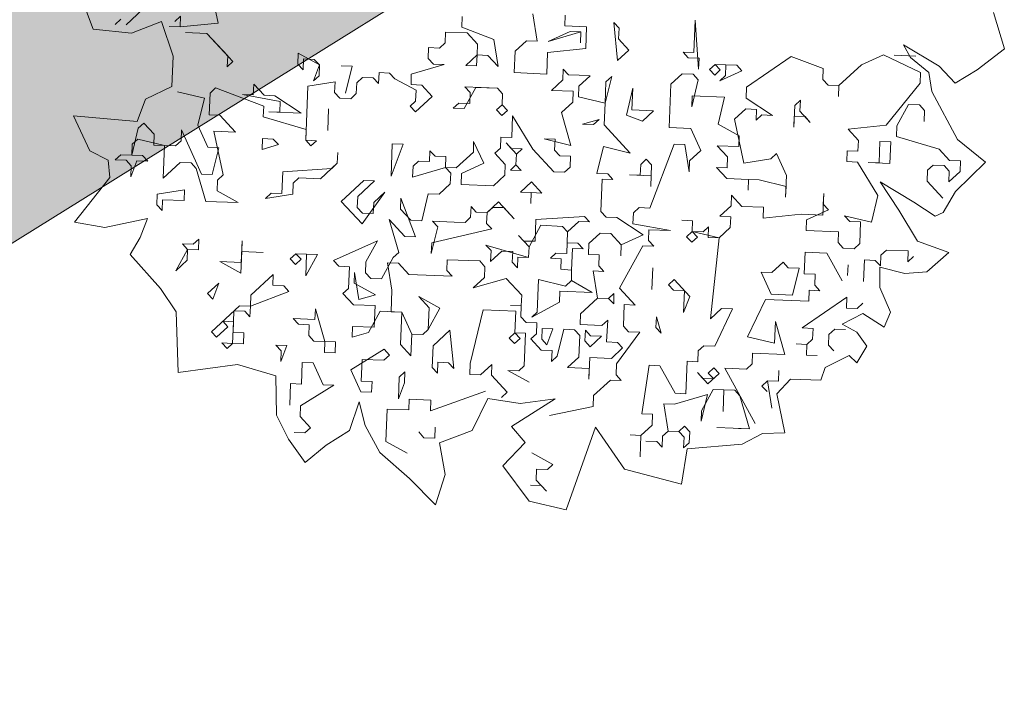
# Model space of a CAD drawing. Header units: metres. Extents: x -228 to 168, y -124 to 293.
# Tile 123 of 256: x 84 to 94, y 1 to 8. Entities that reach past the tile are written whole.
import ezdxf

# ---------------------------------------------------------------- set-up
doc = ezdxf.new("R2010")
doc.units = ezdxf.units.M
doc.header["$MEASUREMENT"] = 0
doc.layers.add('Bepflanzung.3 _ UMGEBUNG', color=7, linetype='Continuous')
doc.layers.add('Parzellen.3 _ UMGEBUNG', color=7, linetype='Continuous')

msp = doc.modelspace()

# ---------------------------------------------------------------- hatches: boundary and pattern name
at = {"layer": 'Parzellen.3 _ UMGEBUNG', "linetype": 'Continuous', "lineweight": 18, "true_color": 0xfafafa}
msp.add_hatch(color=7, dxfattribs=at).paths.add_polyline_path([(26.734, 13.743), (30.01, 10.764), (32.771, 13.998), (34.709, 12.374), (38.399, 9.004), (66.031, -3.176), (81.259, 4.492), (92.887, 11.728), (40.292, 34.516), (37.196, 30.916), (19.617, 46.778), (5.675, 31.518), (25.6, 12.552)])

# ---------------------------------------------------------------- linework, layer by layer
at = {"layer": 'Bepflanzung.3 _ UMGEBUNG', "color": 33, "linetype": 'Continuous', "lineweight": 18, "true_color": 0xa89c73}
for p, q in [((84.117, 8.58), (84.311, 8.059)), ((85.587, 8.12), (85.494, 8.566)), ((84.819, 8.261), (84.647, 8.102)), ((84.536, 8.106), (84.594, 8.159)), ((85.146, 8.137), (85.203, 8.19)), ((85.203, 8.19), (85.199, 8.08)), ((88.077, 8.187), (88.073, 8.077)), ((88.841, 7.936), (88.797, 8.214)), ((89.128, 8.201), (89.124, 8.091)), ((90.439, 7.818), (90.453, 8.149)), ((90.453, 8.149), (90.488, 7.65)), ((93.607, 7.857), (93.495, 8.226)), ((84.311, 8.059), (84.701, 8.015)), ((84.701, 8.015), (85.008, 8.135)), ((85.008, 8.135), (85.126, 7.781)), ((85.199, 8.08), (85.088, 8.084)), ((85.199, 8.08), (85.587, 8.12)), ((88.073, 8.077), (88.4, 7.953)), ((89.124, 8.091), (89.344, 8.082)), ((89.344, 8.082), (89.336, 7.861)), ((89.623, 8.126), (89.676, 8.069)), ((89.662, 7.738), (89.623, 8.126)), ((89.676, 8.069), (89.671, 7.958)), ((85.472, 8.014), (85.252, 8.023)), ((85.252, 8.023), (85.472, 8.014)), ((85.684, 7.784), (85.472, 8.014)), ((85.472, 8.014), (85.737, 7.727)), ((87.905, 8.028), (87.901, 7.918)), ((88.126, 8.02), (87.905, 8.028)), ((88.232, 7.905), (88.126, 8.02)), ((88.4, 7.953), (88.444, 7.675)), ((88.616, 7.834), (88.731, 7.94)), ((88.731, 7.94), (88.841, 7.936)), ((88.952, 7.932), (89.177, 8.033)), ((89.287, 8.029), (88.952, 7.932)), ((89.177, 8.033), (89.287, 8.029)), ((89.287, 8.029), (89.283, 7.919)), ((89.283, 7.919), (89.287, 8.029)), ((89.671, 7.958), (89.777, 7.844)), ((87.733, 7.869), (87.729, 7.759)), ((87.843, 7.865), (87.733, 7.869)), ((87.901, 7.918), (87.843, 7.865)), ((88.228, 7.794), (88.232, 7.905)), ((89.336, 7.861), (88.947, 7.821)), ((89.777, 7.844), (89.662, 7.738)), ((92.65, 7.769), (92.578, 7.896)), ((92.578, 7.896), (92.941, 7.68)), ((93.331, 7.642), (93.607, 7.857)), ((85.126, 7.781), (85.114, 7.472)), ((85.68, 7.674), (85.684, 7.784)), ((86.4, 7.701), (86.404, 7.811)), ((86.404, 7.811), (86.621, 7.692)), ((86.457, 7.754), (86.453, 7.643)), ((86.567, 7.749), (86.457, 7.754)), ((86.621, 7.692), (86.567, 7.749)), ((87.729, 7.759), (87.782, 7.701)), ((88.113, 7.688), (88.228, 7.794)), ((88.228, 7.794), (88.223, 7.684)), ((88.338, 7.79), (88.228, 7.794)), ((88.444, 7.675), (88.338, 7.79)), ((88.607, 7.614), (88.616, 7.834)), ((88.947, 7.821), (88.938, 7.6)), ((90.382, 7.765), (90.329, 7.822)), ((90.329, 7.822), (90.439, 7.818)), ((90.492, 7.76), (90.382, 7.765)), ((90.488, 7.65), (90.492, 7.76)), ((91.433, 7.778), (90.978, 7.465)), ((91.76, 7.655), (91.433, 7.778)), ((92.373, 7.796), (92.148, 7.695)), ((92.753, 7.616), (92.373, 7.796)), ((92.704, 7.783), (92.484, 7.792)), ((92.838, 7.614), (92.65, 7.769)), ((85.737, 7.727), (85.68, 7.674)), ((86.453, 7.643), (86.4, 7.701)), ((86.621, 7.692), (86.559, 7.529)), ((86.616, 7.582), (86.621, 7.692)), ((86.841, 7.683), (86.952, 7.679)), ((86.952, 7.679), (86.841, 7.683)), ((86.952, 7.679), (86.886, 7.405)), ((86.886, 7.405), (86.952, 7.679)), ((87.892, 7.697), (87.557, 7.6)), ((87.782, 7.701), (87.892, 7.697)), ((88.223, 7.684), (88.113, 7.688)), ((89.102, 7.539), (89.106, 7.649)), ((89.106, 7.649), (89.159, 7.592)), ((90.599, 7.645), (90.656, 7.698)), ((90.652, 7.588), (90.599, 7.645)), ((90.709, 7.641), (90.652, 7.588)), ((90.766, 7.694), (90.656, 7.698)), ((90.656, 7.698), (90.709, 7.641)), ((90.656, 7.698), (90.877, 7.69)), ((90.762, 7.584), (90.766, 7.694)), ((90.877, 7.69), (90.93, 7.632)), ((91.755, 7.544), (91.76, 7.655)), ((92.148, 7.695), (91.919, 7.483)), ((92.941, 7.68), (93.104, 7.507)), ((93.104, 7.507), (93.331, 7.642)), ((86.559, 7.529), (86.616, 7.582)), ((87.058, 7.564), (87, 7.511)), ((87.168, 7.56), (87.058, 7.564)), ((87.221, 7.503), (87.168, 7.56)), ((87.228, 7.616), (87.221, 7.503)), ((87.336, 7.609), (87.228, 7.616)), ((87.389, 7.551), (87.336, 7.609)), ((87.608, 7.435), (87.389, 7.551)), ((87.557, 7.6), (87.555, 7.492)), ((88.938, 7.6), (88.607, 7.614)), ((88.987, 7.433), (89.102, 7.539)), ((89.159, 7.592), (89.27, 7.587)), ((89.38, 7.583), (89.265, 7.477)), ((89.27, 7.587), (89.38, 7.583)), ((89.601, 7.574), (89.535, 7.301)), ((89.543, 7.521), (89.601, 7.574)), ((90.32, 7.601), (90.206, 7.495)), ((90.431, 7.597), (90.32, 7.601)), ((90.418, 7.266), (90.484, 7.539)), ((90.484, 7.539), (90.431, 7.597)), ((90.93, 7.632), (90.705, 7.531)), ((90.705, 7.531), (90.762, 7.584)), ((91.808, 7.487), (91.755, 7.544)), ((92.749, 7.505), (92.753, 7.616)), ((92.867, 7.422), (92.838, 7.614)), ((85.114, 7.472), (84.846, 7.342)), ((85.561, 7.458), (85.504, 7.405)), ((86.051, 7.272), (85.561, 7.458)), ((85.945, 7.387), (85.95, 7.498)), ((85.95, 7.498), (86.056, 7.383)), ((86.501, 7.476), (86.48, 6.924)), ((86.78, 7.52), (86.501, 7.476)), ((86.775, 7.41), (86.78, 7.52)), ((87, 7.511), (86.996, 7.401)), ((87.555, 7.492), (87.663, 7.485)), ((87.601, 7.322), (87.608, 7.435)), ((87.663, 7.485), (87.769, 7.37)), ((88.214, 7.463), (88.095, 7.247)), ((88.157, 7.41), (88.104, 7.468)), ((88.104, 7.468), (88.435, 7.455)), ((88.435, 7.455), (88.214, 7.463)), ((88.435, 7.455), (88.488, 7.397)), ((88.488, 7.397), (88.435, 7.455)), ((89.265, 7.477), (89.261, 7.367)), ((89.535, 7.301), (89.543, 7.521)), ((89.751, 7.181), (89.817, 7.455)), ((89.817, 7.455), (89.808, 7.234)), ((90.206, 7.495), (90.188, 7.054)), ((90.978, 7.465), (90.974, 7.354)), ((91.919, 7.483), (91.808, 7.487)), ((91.919, 7.483), (91.914, 7.372)), ((91.914, 7.372), (91.919, 7.483)), ((92.4, 7.077), (92.749, 7.505)), ((84.846, 7.342), (84.759, 7.114)), ((85.446, 7.352), (85.172, 7.418)), ((85.38, 7.078), (85.446, 7.352)), ((85.504, 7.405), (85.495, 7.184)), ((86.219, 7.321), (85.835, 7.392)), ((85.835, 7.392), (85.945, 7.387)), ((86.056, 7.383), (86.166, 7.378)), ((86.166, 7.378), (86.435, 7.202)), ((86.828, 7.352), (86.775, 7.41)), ((86.939, 7.348), (86.828, 7.352)), ((86.996, 7.401), (86.939, 7.348)), ((87.769, 7.37), (87.599, 7.214)), ((88.153, 7.3), (88.157, 7.41)), ((88.488, 7.397), (88.484, 7.287)), ((88.484, 7.287), (88.488, 7.397)), ((89.208, 7.424), (88.987, 7.433)), ((89.204, 7.314), (89.208, 7.424)), ((89.261, 7.367), (89.535, 7.301)), ((90.422, 7.376), (90.418, 7.266)), ((90.753, 7.363), (90.422, 7.376)), ((90.687, 7.089), (90.753, 7.363)), ((90.974, 7.354), (91.243, 7.178)), ((93.129, 6.932), (92.867, 7.422)), ((86.047, 7.162), (86.051, 7.272)), ((86.215, 7.211), (86.219, 7.321)), ((86.705, 7.025), (86.713, 7.246)), ((86.713, 7.246), (86.705, 7.025)), ((87.546, 7.271), (87.601, 7.322)), ((87.599, 7.214), (87.546, 7.271)), ((87.985, 7.251), (88.042, 7.304)), ((88.095, 7.247), (87.985, 7.251)), ((88.042, 7.304), (88.153, 7.3)), ((88.426, 7.234), (88.484, 7.287)), ((88.479, 7.176), (88.426, 7.234)), ((88.484, 7.287), (88.537, 7.229)), ((89.089, 7.208), (89.204, 7.314)), ((89.535, 7.301), (89.526, 7.08)), ((89.808, 7.234), (90.029, 7.226)), ((90.97, 7.244), (90.855, 7.138)), ((91.08, 7.239), (90.97, 7.244)), ((91.076, 7.129), (91.08, 7.239)), ((91.46, 7.059), (91.468, 7.279)), ((91.468, 7.279), (91.526, 7.332)), ((91.526, 7.332), (91.521, 7.222)), ((92.63, 7.289), (92.511, 7.072)), ((92.74, 7.284), (92.63, 7.289)), ((92.793, 7.227), (92.74, 7.284)), ((84.759, 7.114), (84.111, 7.172)), ((84.111, 7.172), (84.279, 6.818)), ((85.495, 7.184), (85.605, 7.179)), ((85.605, 7.179), (85.764, 7.007)), ((86.484, 7.034), (86.047, 7.162)), ((86.435, 7.202), (86.104, 7.215)), ((86.104, 7.215), (86.215, 7.211)), ((88.537, 7.229), (88.479, 7.176)), ((88.581, 6.951), (88.59, 7.172)), ((88.59, 7.172), (88.798, 6.832)), ((89.186, 6.872), (89.089, 7.208)), ((89.473, 7.137), (89.305, 7.088)), ((89.416, 7.084), (89.473, 7.137)), ((89.914, 7.12), (89.751, 7.181)), ((90.029, 7.226), (89.914, 7.12)), ((90.855, 7.138), (90.948, 6.692)), ((91.133, 7.182), (91.076, 7.129)), ((91.243, 7.178), (91.133, 7.182)), ((91.464, 7.169), (91.46, 7.059)), ((91.574, 7.165), (91.464, 7.169)), ((91.521, 7.222), (91.627, 7.107)), ((91.627, 7.107), (91.574, 7.165)), ((92.789, 7.117), (92.793, 7.227)), ((84.705, 6.773), (84.771, 7.047)), ((84.771, 7.047), (84.828, 7.1)), ((84.828, 7.1), (84.934, 6.985)), ((85.482, 6.853), (85.38, 7.078)), ((86.48, 6.924), (86.484, 7.034)), ((89.305, 7.088), (89.416, 7.084)), ((89.526, 7.08), (89.791, 6.793)), ((90.188, 7.054), (90.409, 7.045)), ((90.409, 7.045), (90.511, 6.82)), ((90.903, 6.97), (90.687, 7.089)), ((92.012, 7.037), (92.4, 7.077)), ((92.118, 6.922), (92.012, 7.037)), ((92.511, 7.072), (92.506, 6.962)), ((84.767, 6.936), (84.709, 6.883)), ((85.04, 6.87), (84.767, 6.936)), ((84.934, 6.985), (84.93, 6.875)), ((85.208, 6.919), (85.212, 7.029)), ((85.212, 7.029), (85.416, 6.579)), ((85.764, 7.007), (85.544, 7.016)), ((85.544, 7.016), (85.636, 6.57)), ((86.034, 6.831), (86.038, 6.941)), ((86.038, 6.941), (86.148, 6.937)), ((86.148, 6.937), (86.201, 6.88)), ((88.466, 6.845), (88.471, 6.956)), ((88.471, 6.956), (88.581, 6.951)), ((89.023, 6.934), (88.912, 6.938)), ((88.912, 6.938), (89.186, 6.872)), ((89.018, 6.823), (89.023, 6.934)), ((90.899, 6.86), (90.903, 6.97)), ((92.506, 6.962), (92.943, 6.834)), ((93.414, 6.702), (93.129, 6.932)), ((84.709, 6.883), (84.705, 6.773)), ((84.93, 6.875), (85.151, 6.866)), ((85.027, 6.539), (85.04, 6.87)), ((85.151, 6.866), (85.208, 6.919)), ((85.592, 6.848), (85.482, 6.853)), ((85.526, 6.575), (85.592, 6.848)), ((86.201, 6.88), (86.034, 6.831)), ((86.48, 6.924), (86.59, 6.919)), ((86.533, 6.866), (86.48, 6.924)), ((86.59, 6.919), (86.533, 6.866)), ((87.35, 6.558), (87.363, 6.889)), ((87.473, 6.885), (87.35, 6.558)), ((87.363, 6.889), (87.473, 6.885)), ((88.191, 6.804), (88.193, 6.911)), ((88.193, 6.911), (88.297, 6.689)), ((88.409, 6.792), (88.466, 6.845)), ((88.63, 6.784), (88.524, 6.898)), ((88.524, 6.898), (88.577, 6.841)), ((88.577, 6.841), (88.687, 6.837)), ((88.687, 6.837), (88.63, 6.784)), ((88.798, 6.832), (89.01, 6.603)), ((89.517, 6.859), (89.451, 6.585)), ((89.791, 6.793), (89.517, 6.859)), ((90.237, 6.886), (89.99, 6.232)), ((90.347, 6.881), (90.237, 6.886)), ((90.391, 6.603), (90.347, 6.881)), ((90.784, 6.754), (90.678, 6.868)), ((90.678, 6.868), (90.899, 6.86)), ((92.113, 6.812), (92.118, 6.922)), ((92.33, 6.693), (92.338, 6.913)), ((92.338, 6.913), (92.449, 6.909)), ((92.449, 6.909), (92.44, 6.688)), ((92.943, 6.834), (93.049, 6.719)), ((84.279, 6.818), (84.464, 6.722)), ((84.537, 6.724), (84.594, 6.777)), ((84.594, 6.777), (84.705, 6.773)), ((84.705, 6.773), (84.815, 6.768)), ((84.815, 6.768), (84.868, 6.711)), ((86.802, 6.69), (86.806, 6.8)), ((86.806, 6.8), (86.802, 6.69)), ((87.742, 6.708), (87.747, 6.818)), ((87.747, 6.818), (87.8, 6.761)), ((87.8, 6.761), (87.91, 6.757)), ((87.91, 6.757), (87.906, 6.646)), ((88.016, 6.642), (88.191, 6.804)), ((88.515, 6.678), (88.409, 6.792)), ((88.63, 6.784), (88.625, 6.673)), ((88.625, 6.673), (88.63, 6.784)), ((89.071, 6.766), (89.018, 6.823)), ((89.182, 6.762), (89.071, 6.766)), ((89.177, 6.651), (89.182, 6.762)), ((89.897, 6.678), (89.954, 6.731)), ((89.954, 6.731), (90.007, 6.674)), ((90.511, 6.82), (90.396, 6.714)), ((90.78, 6.643), (90.784, 6.754)), ((90.948, 6.692), (91.226, 6.736)), ((91.226, 6.736), (91.283, 6.789)), ((91.283, 6.789), (91.385, 6.564)), ((91.999, 6.706), (92.003, 6.816)), ((92.003, 6.816), (92.113, 6.812)), ((84.464, 6.722), (84.481, 6.543)), ((84.647, 6.72), (84.537, 6.724)), ((84.7, 6.662), (84.647, 6.72)), ((84.758, 6.715), (84.696, 6.552)), ((84.696, 6.552), (84.7, 6.662)), ((84.868, 6.711), (84.758, 6.715)), ((85.199, 6.698), (85.027, 6.539)), ((85.31, 6.694), (85.199, 6.698)), ((85.363, 6.636), (85.31, 6.694)), ((85.46, 6.301), (85.363, 6.636)), ((86.246, 6.601), (86.745, 6.637)), ((86.802, 6.69), (86.63, 6.531)), ((86.745, 6.637), (86.802, 6.69)), ((87.57, 6.549), (87.575, 6.659)), ((87.906, 6.646), (87.57, 6.549)), ((87.575, 6.659), (87.632, 6.712)), ((87.632, 6.712), (87.742, 6.708)), ((87.959, 6.589), (87.906, 6.646)), ((87.906, 6.646), (88.016, 6.642)), ((88.297, 6.689), (88.069, 6.585)), ((88.511, 6.567), (88.515, 6.678)), ((88.568, 6.62), (88.625, 6.673)), ((88.625, 6.673), (88.678, 6.616)), ((89.12, 6.598), (89.177, 6.651)), ((89.893, 6.568), (89.897, 6.678)), ((90.007, 6.674), (89.999, 6.453)), ((90.396, 6.714), (90.391, 6.603)), ((90.776, 6.533), (90.67, 6.648)), ((90.67, 6.648), (90.78, 6.643)), ((92.109, 6.701), (91.999, 6.706)), ((92.317, 6.361), (92.109, 6.701)), ((92.44, 6.688), (92.219, 6.697)), ((92.219, 6.697), (92.33, 6.693)), ((92.882, 6.671), (92.824, 6.618)), ((92.992, 6.666), (92.882, 6.671)), ((93.045, 6.609), (92.992, 6.666)), ((93.049, 6.719), (93.16, 6.715)), ((93.107, 6.403), (93.414, 6.702)), ((93.16, 6.715), (93.155, 6.605)), ((84.481, 6.543), (84.121, 6.089)), ((85.416, 6.579), (85.526, 6.575)), ((85.636, 6.57), (85.579, 6.517)), ((86.237, 6.381), (86.246, 6.601)), ((86.409, 6.54), (86.352, 6.487)), ((86.63, 6.531), (86.409, 6.54)), ((87.954, 6.479), (87.959, 6.589)), ((88.069, 6.585), (88.065, 6.474)), ((88.396, 6.461), (88.511, 6.567)), ((88.678, 6.616), (88.568, 6.62)), ((89.01, 6.603), (89.12, 6.598)), ((89.451, 6.585), (89.561, 6.581)), ((89.561, 6.581), (89.614, 6.524)), ((90.003, 6.563), (89.782, 6.572)), ((89.782, 6.572), (89.893, 6.568)), ((89.999, 6.453), (90.003, 6.563)), ((90.996, 6.524), (90.776, 6.533)), ((91.385, 6.564), (91.376, 6.343)), ((92.824, 6.618), (92.82, 6.507)), ((93.041, 6.499), (93.045, 6.609)), ((93.155, 6.605), (93.041, 6.499)), ((85.579, 6.517), (85.575, 6.407)), ((86.352, 6.487), (86.347, 6.376)), ((86.842, 6.301), (87.071, 6.513)), ((87.182, 6.509), (87.01, 6.35)), ((87.071, 6.513), (87.182, 6.509)), ((87.84, 6.373), (87.954, 6.479)), ((88.065, 6.474), (88.396, 6.461)), ((88.67, 6.395), (88.784, 6.501)), ((88.784, 6.501), (88.89, 6.386)), ((89.504, 6.528), (89.491, 6.197)), ((89.614, 6.524), (89.504, 6.528)), ((90.996, 6.524), (90.992, 6.414)), ((90.992, 6.414), (90.996, 6.524)), ((91.107, 6.52), (90.996, 6.524)), ((91.381, 6.454), (91.107, 6.52)), ((91.376, 6.343), (91.381, 6.454)), ((92.531, 6.213), (92.341, 6.499)), ((92.341, 6.499), (92.682, 6.292)), ((92.82, 6.507), (92.979, 6.335)), ((84.961, 6.265), (84.965, 6.376)), ((84.965, 6.376), (85.244, 6.42)), ((85.244, 6.42), (85.239, 6.31)), ((85.575, 6.407), (85.791, 6.288)), ((86.069, 6.332), (86.127, 6.385)), ((86.347, 6.376), (86.069, 6.332)), ((86.127, 6.385), (86.237, 6.381)), ((87.01, 6.35), (87.005, 6.24)), ((87.288, 6.394), (87.054, 6.072)), ((87.173, 6.288), (87.288, 6.394)), ((87.451, 6.333), (87.447, 6.222)), ((87.601, 5.94), (87.451, 6.333)), ((87.663, 6.103), (87.729, 6.377)), ((87.729, 6.377), (87.84, 6.373)), ((88.78, 6.391), (88.67, 6.395)), ((88.78, 6.391), (88.776, 6.28)), ((88.776, 6.28), (88.78, 6.391)), ((88.89, 6.386), (88.78, 6.391)), ((90.82, 6.255), (90.824, 6.365)), ((90.824, 6.365), (90.93, 6.25)), ((91.756, 6.162), (91.765, 6.383)), ((91.765, 6.383), (91.76, 6.273)), ((92.25, 6.088), (92.317, 6.361)), ((92.984, 6.186), (93.107, 6.403)), ((85.014, 6.208), (84.961, 6.265)), ((85.018, 6.318), (85.014, 6.208)), ((85.239, 6.31), (85.018, 6.318)), ((85.791, 6.288), (85.46, 6.301)), ((87.054, 6.072), (86.842, 6.301)), ((87.005, 6.24), (87.058, 6.182)), ((87.169, 6.178), (87.173, 6.288)), ((88.162, 6.139), (88.166, 6.249)), ((88.166, 6.249), (88.219, 6.192)), ((88.33, 6.187), (88.447, 6.296)), ((88.387, 6.24), (88.33, 6.187)), ((88.5, 6.239), (88.387, 6.24)), ((88.447, 6.296), (88.606, 6.124)), ((88.606, 6.124), (88.5, 6.239)), ((89.88, 6.237), (89.822, 6.184)), ((89.99, 6.232), (89.88, 6.237)), ((90.705, 6.149), (90.82, 6.255)), ((90.93, 6.25), (91.151, 6.242)), ((91.151, 6.242), (91.147, 6.131)), ((91.76, 6.273), (91.813, 6.215)), ((92.682, 6.292), (92.901, 6.151)), ((87.058, 6.182), (87.169, 6.178)), ((87.447, 6.222), (87.553, 6.108)), ((88.105, 6.086), (88.162, 6.139)), ((88.219, 6.192), (88.33, 6.187)), ((88.33, 6.187), (88.325, 6.077)), ((88.827, 6.115), (89.323, 6.148)), ((89.323, 6.148), (89.376, 6.091)), ((89.491, 6.197), (89.544, 6.139)), ((89.544, 6.139), (89.654, 6.135)), ((89.654, 6.135), (89.924, 5.959)), ((89.822, 6.184), (89.818, 6.073)), ((90.816, 6.144), (90.705, 6.149)), ((90.811, 6.034), (90.816, 6.144)), ((91.147, 6.131), (91.535, 6.171)), ((91.535, 6.171), (91.756, 6.162)), ((91.813, 6.215), (91.588, 6.114)), ((92.03, 6.096), (91.977, 6.154)), ((91.977, 6.154), (92.25, 6.088)), ((92.72, 5.895), (92.531, 6.213)), ((92.901, 6.151), (92.984, 6.186)), ((84.121, 6.089), (84.429, 6.034)), ((84.429, 6.034), (84.867, 6.125)), ((84.867, 6.125), (84.79, 5.934)), ((87.429, 5.781), (87.332, 6.116)), ((87.332, 6.116), (87.491, 5.944)), ((87.553, 6.108), (87.663, 6.103)), ((87.761, 5.768), (87.827, 6.041)), ((87.774, 6.099), (87.994, 6.09)), ((87.827, 6.041), (87.774, 6.099)), ((87.994, 6.09), (88.105, 6.086)), ((88.325, 6.077), (88.378, 6.02)), ((88.88, 6.058), (88.758, 5.839)), ((88.819, 5.894), (88.827, 6.115)), ((89.098, 6.046), (88.88, 6.058)), ((89.151, 5.989), (89.098, 6.046)), ((89.266, 6.095), (89.151, 5.989)), ((89.376, 6.091), (89.266, 6.095)), ((89.818, 6.073), (90.202, 6.003)), ((90.427, 6.104), (90.317, 6.109)), ((90.317, 6.109), (90.427, 6.104)), ((90.423, 5.994), (90.427, 6.104)), ((90.427, 6.104), (90.423, 5.994)), ((90.533, 5.99), (90.59, 6.043)), ((90.59, 6.043), (90.586, 5.932)), ((90.696, 5.928), (90.811, 6.034)), ((91.588, 6.114), (91.584, 6.003)), ((92.14, 6.092), (92.03, 6.096)), ((92.131, 5.871), (92.14, 6.092)), ((84.79, 5.934), (84.688, 5.76)), ((87.491, 5.944), (87.601, 5.94)), ((88.378, 6.02), (87.765, 5.878)), ((88.758, 5.839), (88.652, 5.954)), ((88.652, 5.954), (88.705, 5.896)), ((89.145, 5.771), (89.151, 5.989)), ((89.151, 5.989), (89.147, 5.879)), ((89.482, 5.976), (89.368, 5.87)), ((89.593, 5.972), (89.482, 5.976)), ((89.699, 5.857), (89.593, 5.972)), ((89.924, 5.959), (89.699, 5.857)), ((89.981, 6.012), (89.977, 5.901)), ((90.202, 6.003), (89.981, 6.012)), ((90.365, 5.941), (90.423, 5.994)), ((90.418, 5.884), (90.365, 5.941)), ((90.476, 5.937), (90.418, 5.884)), ((90.696, 5.928), (90.423, 5.994)), ((90.423, 5.994), (90.476, 5.937)), ((90.423, 5.994), (90.533, 5.99)), ((90.586, 5.932), (90.696, 5.928)), ((90.609, 5.102), (90.696, 5.928)), ((91.584, 6.003), (91.915, 5.99)), ((91.915, 5.99), (91.911, 5.88)), ((85.275, 5.811), (85.222, 5.868)), ((85.222, 5.868), (85.332, 5.864)), ((85.332, 5.864), (85.39, 5.917)), ((85.39, 5.917), (85.385, 5.806)), ((85.822, 5.678), (85.831, 5.899)), ((85.831, 5.899), (85.827, 5.789)), ((86.763, 5.697), (87.213, 5.9)), ((87.213, 5.9), (87.094, 5.683)), ((87.765, 5.878), (87.761, 5.768)), ((88.37, 5.799), (88.317, 5.856)), ((88.317, 5.856), (88.754, 5.728)), ((88.705, 5.896), (88.819, 5.894)), ((88.758, 5.839), (88.754, 5.728)), ((88.754, 5.728), (88.758, 5.839)), ((89.147, 5.879), (89.257, 5.874)), ((89.257, 5.874), (89.31, 5.817)), ((89.368, 5.87), (89.363, 5.76)), ((89.919, 5.848), (89.681, 5.415)), ((89.699, 5.857), (89.694, 5.746)), ((89.694, 5.746), (89.699, 5.857)), ((90.03, 5.844), (89.919, 5.848)), ((89.977, 5.901), (90.03, 5.844)), ((91.911, 5.88), (91.964, 5.823)), ((92.074, 5.818), (92.131, 5.871)), ((93.042, 5.78), (92.72, 5.895)), ((84.688, 5.76), (84.998, 5.414)), ((85.275, 5.811), (85.156, 5.594)), ((85.27, 5.7), (85.275, 5.811)), ((85.385, 5.806), (85.275, 5.811)), ((85.827, 5.789), (85.818, 5.568)), ((85.827, 5.789), (86.047, 5.78)), ((86.047, 5.78), (85.827, 5.789)), ((86.321, 5.714), (86.379, 5.767)), ((86.379, 5.767), (86.432, 5.71)), ((86.379, 5.767), (86.599, 5.758)), ((86.489, 5.763), (86.379, 5.767)), ((86.48, 5.542), (86.489, 5.763)), ((86.599, 5.758), (86.48, 5.542)), ((87.253, 5.511), (87.372, 5.728)), ((87.372, 5.728), (87.429, 5.781)), ((88.365, 5.688), (88.37, 5.799)), ((88.48, 5.794), (88.365, 5.688)), ((88.591, 5.79), (88.48, 5.794)), ((88.586, 5.68), (88.591, 5.79)), ((88.644, 5.733), (88.639, 5.622)), ((88.754, 5.728), (88.644, 5.733)), ((88.978, 5.722), (89.032, 5.773)), ((89.032, 5.773), (89.145, 5.771)), ((89.2, 5.821), (89.191, 5.601)), ((89.31, 5.817), (89.2, 5.821)), ((89.363, 5.76), (89.474, 5.755)), ((89.474, 5.755), (89.469, 5.645)), ((91.575, 5.783), (91.566, 5.562)), ((91.796, 5.774), (91.575, 5.783)), ((91.951, 5.491), (91.796, 5.774)), ((91.964, 5.823), (92.074, 5.818)), ((92.348, 5.752), (92.343, 5.642)), ((92.405, 5.805), (92.348, 5.752)), ((92.626, 5.796), (92.405, 5.805)), ((92.622, 5.686), (92.626, 5.796)), ((92.679, 5.739), (92.622, 5.686)), ((92.817, 5.581), (93.042, 5.78)), ((85.156, 5.594), (85.27, 5.7)), ((85.818, 5.568), (85.602, 5.687)), ((85.602, 5.687), (85.822, 5.678)), ((86.374, 5.657), (86.321, 5.714)), ((86.432, 5.71), (86.374, 5.657)), ((86.816, 5.639), (86.763, 5.697)), ((86.926, 5.635), (86.816, 5.639)), ((86.917, 5.414), (86.926, 5.635)), ((87.094, 5.683), (87.09, 5.573)), ((87.425, 5.67), (87.315, 5.675)), ((87.315, 5.675), (87.359, 5.397)), ((87.531, 5.556), (87.425, 5.67)), ((87.924, 5.706), (87.92, 5.596)), ((88.255, 5.693), (87.924, 5.706)), ((88.308, 5.635), (88.255, 5.693)), ((88.304, 5.525), (88.308, 5.635)), ((88.639, 5.622), (88.586, 5.68)), ((89.085, 5.715), (88.978, 5.722)), ((89.084, 5.608), (89.085, 5.715)), ((89.469, 5.645), (89.522, 5.587)), ((91.235, 5.575), (91.35, 5.681)), ((91.35, 5.681), (91.403, 5.624)), ((92.012, 5.655), (92.008, 5.544)), ((92.18, 5.704), (92.171, 5.483)), ((92.29, 5.699), (92.18, 5.704)), ((92.343, 5.642), (92.29, 5.699)), ((92.337, 5.422), (92.338, 5.631)), ((92.338, 5.631), (92.591, 5.567)), ((85.92, 5.343), (86.149, 5.555)), ((86.149, 5.555), (86.145, 5.445)), ((86.979, 5.577), (86.975, 5.467)), ((87.023, 5.299), (86.979, 5.577)), ((87.09, 5.573), (87.143, 5.516)), ((87.973, 5.538), (87.531, 5.556)), ((87.92, 5.596), (87.973, 5.538)), ((88.189, 5.419), (88.304, 5.525)), ((89.191, 5.601), (89.084, 5.608)), ((89.19, 5.493), (89.191, 5.601)), ((89.191, 5.601), (89.19, 5.493)), ((89.522, 5.587), (89.412, 5.592)), ((89.412, 5.592), (89.456, 5.314)), ((90.012, 5.402), (90.021, 5.623)), ((90.021, 5.623), (90.012, 5.402)), ((91.227, 5.354), (91.125, 5.579)), ((91.125, 5.579), (91.235, 5.575)), ((91.403, 5.624), (91.513, 5.619)), ((91.513, 5.619), (91.447, 5.346)), ((91.566, 5.562), (91.677, 5.558)), ((91.677, 5.558), (91.672, 5.447)), ((92.591, 5.567), (92.817, 5.581)), ((85.478, 5.36), (85.593, 5.466)), ((85.593, 5.466), (85.531, 5.303)), ((86.145, 5.445), (86.255, 5.44)), ((86.255, 5.44), (86.308, 5.383)), ((86.975, 5.467), (87.191, 5.348)), ((87.143, 5.516), (87.253, 5.511)), ((88.524, 5.516), (88.189, 5.419)), ((88.683, 5.344), (88.524, 5.516)), ((88.842, 5.172), (88.856, 5.503)), ((88.856, 5.503), (89.129, 5.437)), ((89.129, 5.437), (89.19, 5.493)), ((89.19, 5.493), (89.403, 5.371)), ((90.18, 5.451), (90.237, 5.504)), ((90.233, 5.394), (90.18, 5.451)), ((90.237, 5.504), (90.397, 5.332)), ((91.672, 5.447), (91.725, 5.39)), ((84.998, 5.414), (85.158, 5.176)), ((85.531, 5.303), (85.478, 5.36)), ((86.308, 5.383), (85.915, 5.233)), ((85.915, 5.233), (85.92, 5.343)), ((86.86, 5.361), (86.917, 5.414)), ((86.966, 5.246), (86.86, 5.361)), ((87.191, 5.348), (87.023, 5.299)), ((87.359, 5.397), (87.35, 5.176)), ((87.739, 5.216), (87.633, 5.331)), ((87.633, 5.331), (87.849, 5.211)), ((88.679, 5.234), (88.683, 5.344)), ((89.072, 5.384), (89.068, 5.274)), ((89.403, 5.371), (89.072, 5.384)), ((89.569, 5.312), (89.624, 5.362)), ((89.624, 5.362), (89.622, 5.255)), ((89.681, 5.415), (89.84, 5.243)), ((90.343, 5.389), (90.233, 5.394)), ((90.335, 5.168), (90.343, 5.389)), ((90.397, 5.332), (90.335, 5.168)), ((91.447, 5.346), (91.227, 5.354)), ((91.545, 5.01), (91.999, 5.324)), ((91.615, 5.394), (91.611, 5.284)), ((91.725, 5.39), (91.615, 5.394)), ((91.999, 5.324), (91.995, 5.213)), ((92.446, 5.171), (92.337, 5.422)), ((85.518, 4.972), (85.805, 5.237)), ((85.805, 5.237), (85.915, 5.233)), ((85.915, 5.233), (85.911, 5.122)), ((87.187, 5.238), (86.966, 5.246)), ((87.178, 5.017), (87.187, 5.238)), ((88.679, 5.234), (88.569, 5.238)), ((88.569, 5.238), (88.679, 5.234)), ((88.675, 5.123), (88.679, 5.234)), ((89.068, 5.274), (88.785, 5.119)), ((89.456, 5.314), (89.284, 5.155)), ((89.456, 5.314), (89.569, 5.312)), ((89.569, 5.312), (89.456, 5.314)), ((89.622, 5.255), (89.569, 5.312)), ((89.73, 5.248), (89.721, 5.027)), ((89.84, 5.243), (89.73, 5.248)), ((91.169, 5.301), (90.988, 4.921)), ((91.611, 5.284), (91.169, 5.301)), ((92.105, 5.209), (92.163, 5.262)), ((85.158, 5.176), (85.177, 4.557)), ((85.748, 5.184), (85.739, 4.963)), ((85.858, 5.18), (85.748, 5.184)), ((85.911, 5.122), (85.858, 5.18)), ((86.573, 5.096), (86.578, 5.206)), ((86.578, 5.206), (86.675, 4.871)), ((87.24, 5.18), (87.121, 4.964)), ((87.461, 5.171), (87.24, 5.18)), ((87.35, 5.176), (87.461, 5.171)), ((87.447, 4.84), (87.461, 5.171)), ((87.461, 5.171), (87.562, 4.946)), ((87.73, 4.995), (87.739, 5.216)), ((87.849, 5.211), (87.73, 4.995)), ((88.291, 5.194), (88.158, 4.646)), ((88.622, 5.181), (88.291, 5.194)), ((88.613, 4.96), (88.622, 5.181)), ((88.728, 5.066), (88.675, 5.123)), ((88.785, 5.119), (88.842, 5.172)), ((89.284, 5.155), (89.28, 5.044)), ((90.052, 5.014), (90.057, 5.124)), ((90.057, 5.124), (90.105, 4.956)), ((90.723, 5.208), (90.609, 5.102)), ((90.653, 4.824), (90.834, 5.204)), ((90.834, 5.204), (90.723, 5.208)), ((91.951, 5.05), (92.164, 5.157)), ((91.995, 5.213), (92.105, 5.209)), ((92.164, 5.157), (92.38, 5.018)), ((92.38, 5.018), (92.446, 5.171)), ((85.743, 5.074), (85.633, 5.078)), ((85.633, 5.078), (85.686, 5.021)), ((85.734, 4.853), (85.743, 5.074)), ((86.405, 5.047), (86.352, 5.105)), ((86.352, 5.105), (86.573, 5.096)), ((86.516, 5.043), (86.405, 5.047)), ((86.511, 4.933), (86.516, 5.043)), ((86.953, 4.915), (86.957, 5.026)), ((86.957, 5.026), (87.178, 5.017)), ((88.838, 5.062), (88.728, 5.066)), ((88.834, 4.951), (88.838, 5.062)), ((89.28, 5.044), (89.5, 5.036)), ((89.5, 5.036), (89.561, 5.091)), ((89.561, 5.091), (89.549, 4.868)), ((89.721, 5.027), (89.774, 4.969)), ((91.262, 4.855), (91.271, 5.076)), ((91.271, 5.076), (91.368, 4.741)), ((92.102, 4.966), (91.951, 5.05)), ((85.571, 4.915), (85.518, 4.972)), ((85.686, 5.021), (85.571, 4.915)), ((85.739, 4.963), (85.849, 4.959)), ((85.849, 4.959), (85.845, 4.848)), ((86.564, 4.875), (86.511, 4.933)), ((87.121, 4.964), (86.953, 4.915)), ((87.562, 4.946), (87.553, 4.726)), ((87.562, 4.946), (87.673, 4.942)), ((87.673, 4.942), (87.562, 4.946)), ((87.673, 4.942), (87.73, 4.995)), ((87.73, 4.995), (87.673, 4.942)), ((87.779, 4.827), (87.951, 4.986)), ((87.951, 4.986), (87.991, 4.598)), ((88.556, 4.907), (88.613, 4.96)), ((88.723, 4.956), (88.613, 4.96)), ((88.613, 4.96), (88.666, 4.903)), ((88.71, 4.625), (88.723, 4.956)), ((88.776, 4.898), (88.834, 4.951)), ((88.887, 4.894), (88.891, 5.004)), ((88.891, 5.004), (89.002, 5)), ((89.002, 5), (88.94, 4.837)), ((89.112, 4.996), (89.046, 4.722)), ((89.222, 4.991), (89.112, 4.996)), ((89.275, 4.934), (89.222, 4.991)), ((89.267, 4.713), (89.275, 4.934)), ((89.328, 4.877), (89.333, 4.987)), ((89.333, 4.987), (89.386, 4.93)), ((89.496, 4.925), (89.381, 4.819)), ((89.386, 4.93), (89.496, 4.925)), ((89.887, 4.968), (89.651, 4.643)), ((89.774, 4.969), (89.887, 4.968)), ((90.105, 4.956), (90.052, 5.014)), ((91.655, 5.006), (91.545, 5.01)), ((91.651, 4.895), (91.655, 5.006)), ((91.818, 4.944), (91.814, 4.834)), ((91.876, 4.997), (91.818, 4.944)), ((91.986, 4.993), (91.876, 4.997)), ((92.205, 4.823), (92.102, 4.966)), ((85.677, 4.8), (85.624, 4.857)), ((85.624, 4.857), (85.734, 4.853)), ((85.734, 4.853), (85.677, 4.8)), ((85.845, 4.848), (85.734, 4.853)), ((86.176, 4.835), (86.286, 4.831)), ((86.229, 4.778), (86.176, 4.835)), ((86.286, 4.831), (86.225, 4.668)), ((86.675, 4.871), (86.564, 4.875)), ((86.67, 4.761), (86.675, 4.871)), ((86.675, 4.871), (86.785, 4.867)), ((86.785, 4.867), (86.781, 4.756)), ((87.553, 4.726), (87.447, 4.84)), ((87.77, 4.607), (87.779, 4.827)), ((88.609, 4.85), (88.556, 4.907)), ((88.666, 4.903), (88.609, 4.85)), ((88.882, 4.784), (88.776, 4.898)), ((88.94, 4.837), (88.887, 4.894)), ((89.381, 4.819), (89.328, 4.877)), ((89.549, 4.868), (89.659, 4.863)), ((89.659, 4.863), (89.712, 4.806)), ((90.485, 4.776), (90.542, 4.829)), ((90.542, 4.829), (90.653, 4.824)), ((90.988, 4.921), (91.262, 4.855)), ((91.593, 4.842), (91.483, 4.847)), ((91.483, 4.847), (91.593, 4.842)), ((91.589, 4.732), (91.593, 4.842)), ((91.593, 4.842), (91.651, 4.895)), ((91.814, 4.834), (91.867, 4.776)), ((92.101, 4.653), (92.205, 4.823)), ((86.225, 4.668), (86.229, 4.778)), ((86.781, 4.756), (86.67, 4.761)), ((86.94, 4.584), (87.28, 4.792)), ((87.333, 4.734), (87.275, 4.681)), ((87.28, 4.792), (87.333, 4.734)), ((88.993, 4.779), (88.882, 4.784)), ((88.988, 4.669), (88.993, 4.779)), ((89.046, 4.722), (88.988, 4.669)), ((89.712, 4.806), (89.598, 4.7)), ((90.481, 4.665), (90.485, 4.776)), ((91.037, 4.754), (91.033, 4.643)), ((91.368, 4.741), (91.037, 4.754)), ((91.699, 4.728), (91.589, 4.732)), ((91.778, 4.607), (92.023, 4.729)), ((92.023, 4.729), (92.101, 4.653)), ((85.177, 4.557), (85.783, 4.638)), ((85.783, 4.638), (86.176, 4.523)), ((86.437, 4.438), (86.445, 4.659)), ((86.445, 4.659), (86.556, 4.654)), ((86.556, 4.654), (86.657, 4.429)), ((87.055, 4.69), (87.046, 4.469)), ((87.275, 4.681), (87.055, 4.69)), ((87.827, 4.66), (87.823, 4.549)), ((87.938, 4.655), (87.827, 4.66)), ((87.991, 4.598), (87.938, 4.655)), ((88.158, 4.646), (88.154, 4.536)), ((88.264, 4.532), (88.379, 4.638)), ((88.379, 4.638), (88.375, 4.527)), ((88.653, 4.572), (88.71, 4.625)), ((89.152, 4.607), (89.267, 4.713)), ((89.377, 4.709), (89.368, 4.488)), ((89.598, 4.7), (89.377, 4.709)), ((89.651, 4.643), (89.646, 4.532)), ((89.907, 4.135), (89.985, 4.632)), ((89.985, 4.632), (90.092, 4.625)), ((90.092, 4.625), (90.25, 4.345)), ((90.357, 4.338), (90.37, 4.67)), ((90.37, 4.67), (90.481, 4.665)), ((91.033, 4.643), (90.975, 4.59)), ((86.176, 4.523), (86.183, 4.12)), ((87.042, 4.359), (86.94, 4.584)), ((87.434, 4.509), (87.492, 4.562)), ((87.492, 4.562), (87.487, 4.452)), ((87.823, 4.549), (87.77, 4.607)), ((88.154, 4.536), (88.264, 4.532)), ((88.375, 4.527), (88.534, 4.355)), ((88.759, 4.457), (88.543, 4.576)), ((88.543, 4.576), (88.653, 4.572)), ((89.373, 4.598), (89.152, 4.607)), ((89.368, 4.488), (89.373, 4.598)), ((89.646, 4.532), (89.699, 4.475)), ((90.582, 4.44), (90.476, 4.555)), ((90.476, 4.555), (90.529, 4.497)), ((90.697, 4.546), (90.582, 4.44)), ((90.587, 4.55), (90.644, 4.603)), ((90.64, 4.493), (90.587, 4.55)), ((90.644, 4.603), (90.697, 4.546)), ((90.975, 4.59), (90.754, 4.599)), ((90.754, 4.599), (91.064, 4.034)), ((91.302, 4.467), (91.306, 4.577)), ((91.734, 4.477), (91.778, 4.607)), ((86.318, 4.222), (86.326, 4.442)), ((86.326, 4.442), (86.437, 4.438)), ((86.768, 4.425), (86.428, 4.217)), ((86.657, 4.429), (86.768, 4.425)), ((87.046, 4.469), (87.156, 4.465)), ((87.156, 4.465), (87.152, 4.355)), ((87.426, 4.288), (87.434, 4.509)), ((87.487, 4.452), (87.426, 4.288)), ((89.589, 4.479), (89.417, 4.32)), ((89.699, 4.475), (89.589, 4.479)), ((90.529, 4.497), (90.64, 4.493)), ((91.134, 4.418), (91.192, 4.471)), ((91.192, 4.471), (91.302, 4.467)), ((91.192, 4.471), (91.236, 4.193)), ((91.287, 4.338), (91.426, 4.487)), ((91.426, 4.487), (91.734, 4.477)), ((87.152, 4.355), (87.042, 4.359)), ((88.313, 4.364), (87.752, 4.165)), ((88.534, 4.355), (88.476, 4.302)), ((89.417, 4.32), (89.412, 4.21)), ((90.578, 4.33), (90.242, 4.232)), ((90.25, 4.345), (90.357, 4.338)), ((90.515, 4.059), (90.578, 4.33)), ((90.635, 4.383), (90.516, 4.166)), ((90.746, 4.378), (90.635, 4.383)), ((90.746, 4.378), (90.737, 4.158)), ((90.737, 4.158), (90.746, 4.378)), ((90.856, 4.374), (90.746, 4.378)), ((90.909, 4.317), (90.856, 4.374)), ((91.187, 4.361), (91.134, 4.418)), ((91.369, 3.94), (91.287, 4.338)), ((86.926, 3.963), (87.025, 4.257)), ((87.025, 4.257), (87.086, 4.014)), ((87.536, 4.284), (87.532, 4.174)), ((87.757, 4.275), (87.536, 4.284)), ((87.752, 4.165), (87.757, 4.275)), ((88.177, 3.963), (88.337, 4.289)), ((88.337, 4.289), (88.668, 4.238)), ((89.026, 4.286), (88.578, 4.005)), ((88.668, 4.238), (89.026, 4.286)), ((90.242, 4.232), (90.132, 4.237)), ((90.132, 4.237), (90.176, 3.959)), ((91.006, 3.981), (90.909, 4.317)), ((86.183, 4.12), (86.305, 3.875)), ((86.428, 4.217), (86.424, 4.107)), ((87.311, 4.182), (87.298, 3.851)), ((87.532, 4.174), (87.311, 4.182)), ((89.412, 4.21), (88.967, 4.117)), ((90.017, 4.131), (89.907, 4.135)), ((90.013, 4.02), (90.017, 4.131)), ((90.516, 4.166), (90.515, 4.059)), ((86.424, 4.107), (86.53, 3.992)), ((89.898, 3.914), (90.013, 4.02)), ((86.472, 3.939), (86.362, 3.944)), ((86.53, 3.992), (86.472, 3.939)), ((86.69, 3.813), (86.926, 3.963)), ((87.086, 4.014), (87.237, 3.74)), ((87.633, 3.949), (87.686, 3.891)), ((87.797, 3.887), (87.801, 3.997)), ((87.846, 3.837), (88.177, 3.963)), ((88.578, 4.005), (88.717, 3.843)), ((89.136, 3.155), (89.435, 3.997)), ((89.435, 3.997), (89.733, 3.571)), ((89.898, 3.914), (89.788, 3.919)), ((89.788, 3.919), (89.898, 3.914)), ((90.176, 3.959), (90.119, 3.906)), ((90.176, 3.959), (90.287, 3.954)), ((90.287, 3.954), (90.176, 3.959)), ((90.287, 3.954), (90.344, 4.007)), ((90.34, 3.897), (90.287, 3.954)), ((90.344, 4.007), (90.397, 3.95)), ((90.397, 3.95), (90.393, 3.84)), ((90.675, 3.994), (91.006, 3.981)), ((91.006, 3.981), (90.896, 3.985)), ((90.933, 3.826), (91.14, 3.933)), ((91.14, 3.933), (91.369, 3.94)), ((86.305, 3.875), (86.473, 3.638)), ((87.298, 3.851), (87.514, 3.732)), ((87.686, 3.891), (87.797, 3.887)), ((87.903, 3.517), (87.846, 3.837)), ((88.717, 3.843), (88.492, 3.603)), ((89.89, 3.694), (89.898, 3.914)), ((90.062, 3.853), (89.951, 3.857)), ((90.115, 3.795), (90.062, 3.853)), ((90.119, 3.906), (90.115, 3.795)), ((90.335, 3.787), (90.34, 3.897)), ((90.393, 3.84), (90.335, 3.787)), ((90.37, 3.778), (90.933, 3.826)), ((86.473, 3.638), (86.69, 3.813)), ((87.237, 3.74), (87.537, 3.476)), ((88.786, 3.737), (89.002, 3.618)), ((90.313, 3.417), (90.37, 3.778)), ((89.002, 3.618), (88.945, 3.565)), ((87.804, 3.205), (87.903, 3.517)), ((88.492, 3.603), (88.759, 3.245)), ((88.834, 3.569), (88.83, 3.459)), ((88.945, 3.565), (88.834, 3.569)), ((89.733, 3.571), (90.313, 3.417)), ((87.537, 3.476), (87.804, 3.205)), ((88.83, 3.459), (88.936, 3.344)), ((88.883, 3.402), (88.773, 3.406)), ((88.936, 3.344), (88.883, 3.402)), ((88.759, 3.245), (89.136, 3.155))]:
    msp.add_line(p, q, dxfattribs=at)
at = {"layer": 'Parzellen.3 _ UMGEBUNG', "color": 253, "linetype": 'Continuous', "lineweight": 18, "true_color": 0x9f9f9f, "flags": 128}
msp.add_lwpolyline([(26.734, 13.743), (25.6, 12.552), (5.675, 31.518), (19.617, 46.778), (37.196, 30.916), (40.292, 34.516), (92.887, 11.728), (81.259, 4.492), (66.031, -3.176), (38.399, 9.004), (34.709, 12.374), (32.771, 13.998), (30.01, 10.764)], close=True, dxfattribs=at)

doc.saveas('drawing.dxf')
